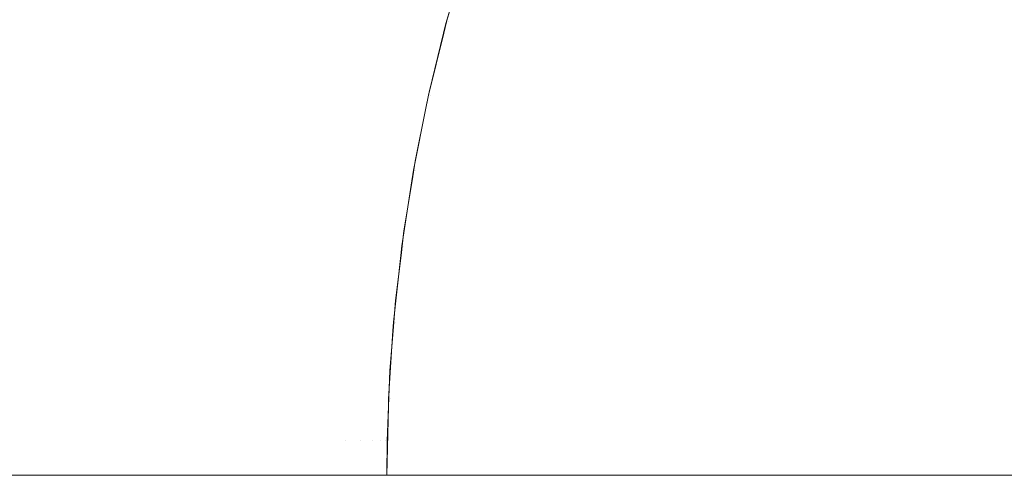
# Model space of a CAD drawing. Header units: centimetres. Extents: x -26 to 27.3, y -23.4 to -21.6.
# Tile 144 of 206: x 9.3885 to 9.4445, y -21.6599 to -21.634. Entities that reach past the tile are written whole.
import ezdxf

# ---------------------------------------------------------------- set-up
doc = ezdxf.new("R2010")
doc.units = ezdxf.units.CM
doc.header["$LTSCALE"] = 2.54
doc.layers.add('Lucido design-1', color=7, linetype='Continuous')

# ---------------------------------------------------------------- blocks, each defined once
blk = doc.blocks.new('Gruppo-4-1')
at = {"color": 7, "linetype": 'Continuous', "lineweight": 9}
for points, invisible_edges in [([(9.414072, -21.629846, -10.086352), (9.412852, -21.634031, -10.086352), (9.41276, -21.634006, -10.081992), (9.413752, -21.630605, -10.081992)], 11), ([(9.412852, -21.634031, -10.086352), (9.414072, -21.629846, -10.086352), (9.414326, -21.629926, -10.090484), (9.413109, -21.6341, -10.090484)], 15), ([(9.413109, -21.6341, -10.090484), (9.414326, -21.629926, -10.090484), (9.414742, -21.630057, -10.094598), (9.413531, -21.634213, -10.094598)], 15), ([(9.413531, -21.634213, -10.094598), (9.414742, -21.630057, -10.094598), (9.41532, -21.630239, -10.098688), (9.414116, -21.634369, -10.098688)], 15), ([(9.425529, -21.633458, -10.129688), (9.426761, -21.629827, -10.129688), (9.428669, -21.630521, -10.133253), (9.427465, -21.634069, -10.133253)], 15), ([(-25.890647, -21.630601, -9.386376), (-25.890647, -21.63401, -9.385412), (27.209353, -21.63401, -9.385412), (27.209353, -21.630601, -9.386376)], 10), ([(9.38638, -21.630308, -9.811409), (9.389386, -21.630308, -9.814836), (9.388533, -21.634175, -9.815552), (9.38556, -21.634175, -9.812161)], 15), ([(9.389386, -21.630308, -9.814836), (9.392239, -21.630308, -9.818391), (9.391356, -21.634175, -9.819069), (9.388533, -21.634175, -9.815552)], 15), ([(9.392239, -21.630308, -9.818391), (9.394934, -21.630308, -9.822067), (9.394023, -21.634175, -9.822705), (9.391356, -21.634175, -9.819069)], 15), ([(9.394934, -21.630308, -9.822067), (9.397466, -21.630308, -9.825857), (9.396528, -21.634175, -9.826455), (9.394023, -21.634175, -9.822705)], 15), ([(9.397466, -21.630308, -9.825857), (9.399831, -21.630308, -9.829754), (9.398867, -21.634175, -9.83031), (9.396528, -21.634175, -9.826455)], 15), ([(9.399831, -21.630308, -9.829754), (9.402023, -21.630308, -9.83375), (9.401037, -21.634175, -9.834264), (9.398867, -21.634175, -9.83031)], 15), ([(9.402023, -21.630308, -9.83375), (9.40404, -21.630308, -9.837839), (9.403031, -21.634175, -9.838309), (9.401037, -21.634175, -9.834264)], 15), ([(9.40404, -21.630308, -9.837839), (9.405875, -21.630308, -9.842011), (9.404847, -21.634175, -9.842437), (9.403031, -21.634175, -9.838309)], 15), ([(9.405875, -21.630308, -9.842011), (9.407527, -21.630308, -9.846259), (9.406482, -21.634175, -9.84664), (9.404847, -21.634175, -9.842437)], 15), ([(9.407527, -21.630308, -9.846259), (9.408993, -21.630308, -9.850575), (9.407932, -21.634175, -9.85091), (9.406482, -21.634175, -9.84664)], 15), ([(9.408993, -21.630308, -9.850575), (9.410268, -21.630308, -9.854952), (9.409193, -21.634175, -9.855239), (9.407932, -21.634175, -9.85091)], 15), ([(9.410268, -21.630308, -9.854952), (9.411352, -21.630308, -9.859379), (9.410265, -21.634175, -9.85962), (9.409193, -21.634175, -9.855239)], 15), ([(9.411352, -21.630308, -9.859379), (9.412241, -21.630308, -9.86385), (9.411145, -21.634175, -9.864043), (9.410265, -21.634175, -9.85962)], 15), ([(9.412241, -21.630308, -9.86385), (9.412934, -21.630308, -9.868355), (9.411831, -21.634175, -9.8685), (9.411145, -21.634175, -9.864043)], 15), ([(9.412934, -21.630308, -9.868355), (9.41343, -21.630308, -9.872886), (9.412322, -21.634175, -9.872983), (9.411831, -21.634175, -9.8685)], 15), ([(9.41343, -21.630308, -9.872886), (9.413729, -21.630308, -9.877435), (9.412617, -21.634175, -9.877483), (9.412322, -21.634175, -9.872983)], 15), ([(9.413743, -21.630603, -9.881992), (9.412715, -21.634175, -9.881992), (9.412617, -21.634175, -9.877483), (9.413729, -21.630308, -9.877435)], 14), ([(9.412715, -21.634175, -9.881992), (9.413743, -21.630603, -9.881992), (9.413752, -21.630605, -10.081992), (9.41276, -21.634006, -10.081992)], 10), ([(9.414116, -21.634369, -10.098688), (9.41532, -21.630239, -10.098688), (9.416058, -21.630472, -10.102745), (9.414863, -21.63457, -10.102745)], 15), ([(9.414863, -21.63457, -10.102745), (9.416058, -21.630472, -10.102745), (9.416954, -21.630755, -10.106763), (9.415771, -21.634813, -10.106763)], 15), ([(9.427465, -21.634069, -10.133253), (9.428669, -21.630521, -10.133253), (9.43071, -21.631264, -10.136728), (9.429537, -21.634722, -10.136728)], 15), ([(9.437599, -21.633772, -10.146561), (9.438806, -21.630667, -10.146561), (9.4413, -21.6317, -10.149625), (9.440135, -21.634695, -10.149625)], 15), ([(9.415771, -21.634813, -10.106763), (9.416954, -21.630755, -10.106763), (9.418006, -21.631086, -10.110736), (9.416837, -21.635098, -10.110736)], 15), ([(9.416837, -21.635098, -10.110736), (9.418006, -21.631086, -10.110736), (9.419213, -21.631467, -10.114657), (9.418059, -21.635426, -10.114657)], 15), ([(9.418059, -21.635426, -10.114657), (9.419213, -21.631467, -10.114657), (9.420571, -21.631895, -10.118519), (9.419435, -21.635794, -10.118519)], 15), ([(9.429537, -21.634722, -10.136728), (9.43071, -21.631264, -10.136728), (9.432882, -21.632055, -10.140108), (9.43174, -21.635417, -10.140108)], 15), ([(9.440135, -21.634695, -10.149625), (9.4413, -21.6317, -10.149625), (9.443905, -21.632779, -10.152573), (9.442785, -21.635659, -10.152573)], 15), ([(9.419435, -21.635794, -10.118519), (9.420571, -21.631895, -10.118519), (9.422079, -21.632371, -10.122315), (9.420962, -21.636204, -10.122315)], 15), ([(9.420962, -21.636204, -10.122315), (9.422079, -21.632371, -10.122315), (9.423732, -21.632892, -10.126041), (9.422636, -21.636652, -10.126041)], 15), ([(9.43174, -21.635417, -10.140108), (9.432882, -21.632055, -10.140108), (9.435179, -21.632891, -10.143387), (9.434072, -21.636152, -10.143387)], 15), ([(9.422636, -21.636652, -10.126041), (9.423732, -21.632892, -10.126041), (9.425529, -21.633458, -10.129688), (9.424456, -21.63714, -10.129688)], 15), ([(9.434072, -21.636152, -10.143387), (9.435179, -21.632891, -10.143387), (9.437599, -21.633772, -10.146561), (9.436528, -21.636926, -10.146561)], 15), ([(9.442785, -21.635659, -10.152573), (9.443905, -21.632779, -10.152573), (9.446617, -21.633902, -10.1554), (9.445543, -21.636663, -10.1554)], 15), ([(9.424456, -21.63714, -10.129688), (9.425529, -21.633458, -10.129688), (9.427465, -21.634069, -10.133253), (9.426417, -21.637665, -10.133253)], 15), ([(27.209353, -21.634724, -9.38521), (27.209353, -21.63401, -9.385412), (-25.890647, -21.63401, -9.385412), (-25.890647, -21.634724, -9.38521)], 10), ([(9.412852, -21.634031, -10.086352), (9.411816, -21.638265, -10.086352), (9.411723, -21.638244, -10.081992), (9.412584, -21.634727, -10.081992)], 11), ([(9.411816, -21.638265, -10.086352), (9.412852, -21.634031, -10.086352), (9.413109, -21.6341, -10.090484), (9.412076, -21.638322, -10.090484)], 15), ([(9.41276, -21.634006, -10.081992), (9.412584, -21.634727, -10.081992), (9.41258, -21.634726, -9.881992), (9.412715, -21.634175, -9.881992)], 10), ([(9.412584, -21.634727, -10.081992), (9.41276, -21.634006, -10.081992), (9.412852, -21.634031, -10.086352)], 10), ([(9.436528, -21.636926, -10.146561), (9.437599, -21.633772, -10.146561), (9.440135, -21.634695, -10.149625), (9.439102, -21.637738, -10.149625)], 15), ([(9.38556, -21.634175, -9.812161), (9.388533, -21.634175, -9.815552), (9.387802, -21.638078, -9.816165), (9.384856, -21.638078, -9.812806)], 15), ([(9.388533, -21.634175, -9.815552), (9.391356, -21.634175, -9.819069), (9.390598, -21.638078, -9.81965), (9.387802, -21.638078, -9.816165)], 15), ([(9.391356, -21.634175, -9.819069), (9.394023, -21.634175, -9.822705), (9.39324, -21.638078, -9.823253), (9.390598, -21.638078, -9.81965)], 15), ([(9.394023, -21.634175, -9.822705), (9.396528, -21.634175, -9.826455), (9.395723, -21.638078, -9.826968), (9.39324, -21.638078, -9.823253)], 15), ([(9.396528, -21.634175, -9.826455), (9.398867, -21.634175, -9.83031), (9.39804, -21.638078, -9.830788), (9.395723, -21.638078, -9.826968)], 15), ([(9.398867, -21.634175, -9.83031), (9.401037, -21.634175, -9.834264), (9.400189, -21.638078, -9.834705), (9.39804, -21.638078, -9.830788)], 15), ([(9.401037, -21.634175, -9.834264), (9.403031, -21.634175, -9.838309), (9.402166, -21.638078, -9.838712), (9.400189, -21.638078, -9.834705)], 15), ([(9.403031, -21.634175, -9.838309), (9.404847, -21.634175, -9.842437), (9.403965, -21.638078, -9.842802), (9.402166, -21.638078, -9.838712)], 15), ([(9.404847, -21.634175, -9.842437), (9.406482, -21.634175, -9.84664), (9.405584, -21.638078, -9.846966), (9.403965, -21.638078, -9.842802)], 15), ([(9.406482, -21.634175, -9.84664), (9.407932, -21.634175, -9.85091), (9.407021, -21.638078, -9.851197), (9.405584, -21.638078, -9.846966)], 15), ([(9.407932, -21.634175, -9.85091), (9.409193, -21.634175, -9.855239), (9.408271, -21.638078, -9.855487), (9.407021, -21.638078, -9.851197)], 15), ([(9.409193, -21.634175, -9.855239), (9.410265, -21.634175, -9.85962), (9.409333, -21.638078, -9.859827), (9.408271, -21.638078, -9.855487)], 15), ([(9.410265, -21.634175, -9.85962), (9.411145, -21.634175, -9.864043), (9.410205, -21.638078, -9.864209), (9.409333, -21.638078, -9.859827)], 15), ([(9.411145, -21.634175, -9.864043), (9.411831, -21.634175, -9.8685), (9.410884, -21.638078, -9.868625), (9.410205, -21.638078, -9.864209)], 15), ([(9.411831, -21.634175, -9.8685), (9.412322, -21.634175, -9.872983), (9.411371, -21.638078, -9.873066), (9.410884, -21.638078, -9.868625)], 15), ([(9.412322, -21.634175, -9.872983), (9.412617, -21.634175, -9.877483), (9.411663, -21.638078, -9.877525), (9.411371, -21.638078, -9.873066)], 15), ([(9.41258, -21.634726, -9.881992), (9.41176, -21.638078, -9.881992), (9.411663, -21.638078, -9.877525), (9.412617, -21.634175, -9.877483)], 14), ([(9.412076, -21.638322, -10.090484), (9.413109, -21.6341, -10.090484), (9.413531, -21.634213, -10.094598), (9.412502, -21.638417, -10.094598)], 15), ([(9.412502, -21.638417, -10.094598), (9.413531, -21.634213, -10.094598), (9.414116, -21.634369, -10.098688), (9.413094, -21.638548, -10.098688)], 15), ([(9.412617, -21.634175, -9.877483), (9.412715, -21.634175, -9.881992), (9.41258, -21.634726, -9.881992)], 9), ([(9.413094, -21.638548, -10.098688), (9.414116, -21.634369, -10.098688), (9.414863, -21.63457, -10.102745), (9.413849, -21.638715, -10.102745)], 15), ([(9.413849, -21.638715, -10.102745), (9.414863, -21.63457, -10.102745), (9.415771, -21.634813, -10.106763), (9.414766, -21.638919, -10.106763)], 15), ([(9.426417, -21.637665, -10.133253), (9.427465, -21.634069, -10.133253), (9.429537, -21.634722, -10.136728), (9.428515, -21.638227, -10.136728)], 15), ([(-25.890647, -21.634724, -9.38521), (-25.890647, -21.638247, -9.384374), (27.209353, -21.638247, -9.384374), (27.209353, -21.634724, -9.38521)], 10), ([(9.41176, -21.638078, -9.881992), (9.41258, -21.634726, -9.881992), (9.412584, -21.634727, -10.081992), (9.411723, -21.638244, -10.081992)], 10), ([(9.414766, -21.638919, -10.106763), (9.415771, -21.634813, -10.106763), (9.416837, -21.635098, -10.110736), (9.415844, -21.639157, -10.110736)], 15), ([(9.415844, -21.639157, -10.110736), (9.416837, -21.635098, -10.110736), (9.418059, -21.635426, -10.114657), (9.417079, -21.639431, -10.114657)], 15), ([(9.428515, -21.638227, -10.136728), (9.429537, -21.634722, -10.136728), (9.43174, -21.635417, -10.140108), (9.430747, -21.638826, -10.140108)], 15), ([(9.439102, -21.637738, -10.149625), (9.440135, -21.634695, -10.149625), (9.442785, -21.635659, -10.152573), (9.441792, -21.638586, -10.152573)], 15), ([(9.417079, -21.639431, -10.114657), (9.418059, -21.635426, -10.114657), (9.419435, -21.635794, -10.118519), (9.418469, -21.63974, -10.118519)], 15), ([(9.430747, -21.638826, -10.140108), (9.43174, -21.635417, -10.140108), (9.434072, -21.636152, -10.143387), (9.433109, -21.639458, -10.143387)], 15), ([(9.441792, -21.638586, -10.152573), (9.442785, -21.635659, -10.152573), (9.445543, -21.636663, -10.1554), (9.44459, -21.639468, -10.1554)], 15), ([(9.418469, -21.63974, -10.118519), (9.419435, -21.635794, -10.118519), (9.420962, -21.636204, -10.122315), (9.420013, -21.640082, -10.122315)], 15), ([(9.420013, -21.640082, -10.122315), (9.420962, -21.636204, -10.122315), (9.422636, -21.636652, -10.126041), (9.421705, -21.640457, -10.126041)], 15), ([(9.433109, -21.639458, -10.143387), (9.434072, -21.636152, -10.143387), (9.436528, -21.636926, -10.146561), (9.435595, -21.640125, -10.146561)], 15), ([(9.421705, -21.640457, -10.126041), (9.422636, -21.636652, -10.126041), (9.424456, -21.63714, -10.129688), (9.423544, -21.640865, -10.129688)], 15), ([(9.423544, -21.640865, -10.129688), (9.424456, -21.63714, -10.129688), (9.426417, -21.637665, -10.133253), (9.425526, -21.641304, -10.133253)], 15), ([(9.435595, -21.640125, -10.146561), (9.436528, -21.636926, -10.146561), (9.439102, -21.637738, -10.149625), (9.438203, -21.640823, -10.149625)], 15), ([(9.425526, -21.641304, -10.133253), (9.426417, -21.637665, -10.133253), (9.428515, -21.638227, -10.136728), (9.427647, -21.641774, -10.136728)], 15), ([(9.438203, -21.640823, -10.149625), (9.439102, -21.637738, -10.149625), (9.441792, -21.638586, -10.152573), (9.440927, -21.641553, -10.152573)], 15), ([(27.209353, -21.638899, -9.384219), (27.209353, -21.638247, -9.384374), (-25.890647, -21.638247, -9.384374), (-25.890647, -21.638899, -9.384219)], 10), ([(9.387802, -21.638078, -9.816165), (9.390598, -21.638078, -9.81965), (9.389966, -21.642011, -9.820135), (9.387191, -21.642011, -9.816677)], 15), ([(9.390598, -21.638078, -9.81965), (9.39324, -21.638078, -9.823253), (9.392588, -21.642011, -9.82371), (9.389966, -21.642011, -9.820135)], 15), ([(9.39324, -21.638078, -9.823253), (9.395723, -21.638078, -9.826968), (9.395051, -21.642011, -9.827396), (9.392588, -21.642011, -9.82371)], 15), ([(9.395723, -21.638078, -9.826968), (9.39804, -21.638078, -9.830788), (9.397351, -21.642011, -9.831186), (9.395051, -21.642011, -9.827396)], 15), ([(9.39804, -21.638078, -9.830788), (9.400189, -21.638078, -9.834705), (9.399483, -21.642011, -9.835073), (9.397351, -21.642011, -9.831186)], 15), ([(9.400189, -21.638078, -9.834705), (9.402166, -21.638078, -9.838712), (9.401444, -21.642011, -9.839049), (9.399483, -21.642011, -9.835073)], 15), ([(9.402166, -21.638078, -9.838712), (9.403965, -21.638078, -9.842802), (9.403229, -21.642011, -9.843107), (9.401444, -21.642011, -9.839049)], 15), ([(9.403965, -21.638078, -9.842802), (9.405584, -21.638078, -9.846966), (9.404836, -21.642011, -9.847239), (9.403229, -21.642011, -9.843107)], 15), ([(9.405584, -21.638078, -9.846966), (9.407021, -21.638078, -9.851197), (9.406261, -21.642011, -9.851437), (9.404836, -21.642011, -9.847239)], 15), ([(9.407021, -21.638078, -9.851197), (9.408271, -21.638078, -9.855487), (9.407502, -21.642011, -9.855693), (9.406261, -21.642011, -9.851437)], 15), ([(9.408271, -21.638078, -9.855487), (9.409333, -21.638078, -9.859827), (9.408555, -21.642011, -9.859999), (9.407502, -21.642011, -9.855693)], 15), ([(9.409333, -21.638078, -9.859827), (9.410205, -21.638078, -9.864209), (9.40942, -21.642011, -9.864347), (9.408555, -21.642011, -9.859999)], 15), ([(9.410205, -21.638078, -9.864209), (9.410884, -21.638078, -9.868625), (9.410095, -21.642011, -9.868729), (9.40942, -21.642011, -9.864347)], 15), ([(9.410884, -21.638078, -9.868625), (9.411371, -21.638078, -9.873066), (9.410577, -21.642011, -9.873136), (9.410095, -21.642011, -9.868729)], 15), ([(9.411371, -21.638078, -9.873066), (9.411663, -21.638078, -9.877525), (9.410867, -21.642011, -9.877559), (9.410577, -21.642011, -9.873136)], 15), ([(9.411594, -21.638902, -9.881992), (9.410964, -21.642011, -9.881992), (9.410867, -21.642011, -9.877559), (9.411663, -21.638078, -9.877525)], 14), ([(9.411816, -21.638265, -10.086352), (9.410966, -21.64254, -10.086352), (9.410872, -21.642523, -10.081992), (9.411593, -21.638902, -10.081992)], 11), ([(9.410966, -21.64254, -10.086352), (9.411816, -21.638265, -10.086352), (9.412076, -21.638322, -10.090484), (9.411228, -21.642586, -10.090484)], 15), ([(9.411228, -21.642586, -10.090484), (9.412076, -21.638322, -10.090484), (9.412502, -21.638417, -10.094598), (9.411658, -21.642662, -10.094598)], 15), ([(9.411723, -21.638244, -10.081992), (9.411593, -21.638902, -10.081992), (9.411594, -21.638902, -9.881992), (9.41176, -21.638078, -9.881992)], 10), ([(9.411593, -21.638902, -10.081992), (9.411723, -21.638244, -10.081992), (9.411816, -21.638265, -10.086352)], 10), ([(9.411663, -21.638078, -9.877525), (9.41176, -21.638078, -9.881992), (9.411594, -21.638902, -9.881992)], 9), ([(9.411658, -21.642662, -10.094598), (9.412502, -21.638417, -10.094598), (9.413094, -21.638548, -10.098688), (9.412255, -21.642767, -10.098688)], 15), ([(9.427647, -21.641774, -10.136728), (9.428515, -21.638227, -10.136728), (9.430747, -21.638826, -10.140108), (9.429903, -21.642274, -10.140108)], 15), ([(-25.890647, -21.638899, -9.384219), (-25.890647, -21.642525, -9.383522), (27.209353, -21.642525, -9.383522), (27.209353, -21.638899, -9.384219)], 10), ([(9.410964, -21.642011, -9.881992), (9.411594, -21.638902, -9.881992), (9.411593, -21.638902, -10.081992), (9.410872, -21.642523, -10.081992)], 10), ([(9.412255, -21.642767, -10.098688), (9.413094, -21.638548, -10.098688), (9.413849, -21.638715, -10.102745), (9.413016, -21.642901, -10.102745)], 15), ([(9.413016, -21.642901, -10.102745), (9.413849, -21.638715, -10.102745), (9.414766, -21.638919, -10.106763), (9.413942, -21.643064, -10.106763)], 15), ([(9.413942, -21.643064, -10.106763), (9.414766, -21.638919, -10.106763), (9.415844, -21.639157, -10.110736), (9.415028, -21.643256, -10.110736)], 15), ([(9.429903, -21.642274, -10.140108), (9.430747, -21.638826, -10.140108), (9.433109, -21.639458, -10.143387), (9.43229, -21.642804, -10.143387)], 15), ([(9.440927, -21.641553, -10.152573), (9.441792, -21.638586, -10.152573), (9.44459, -21.639468, -10.1554), (9.443761, -21.642313, -10.1554)], 15), ([(9.415028, -21.643256, -10.110736), (9.415844, -21.639157, -10.110736), (9.417079, -21.639431, -10.114657), (9.416274, -21.643476, -10.114657)], 15), ([(9.416274, -21.643476, -10.114657), (9.417079, -21.639431, -10.114657), (9.418469, -21.63974, -10.118519), (9.417677, -21.643723, -10.118519)], 15), ([(9.43229, -21.642804, -10.143387), (9.433109, -21.639458, -10.143387), (9.435595, -21.640125, -10.146561), (9.434804, -21.643361, -10.146561)], 15), ([(9.443761, -21.642313, -10.1554), (9.44459, -21.639468, -10.1554), (9.447494, -21.640384, -10.158104), (9.446702, -21.643101, -10.158104)], 15), ([(9.417677, -21.643723, -10.118519), (9.418469, -21.63974, -10.118519), (9.420013, -21.640082, -10.122315), (9.419234, -21.643998, -10.122315)], 15), ([(9.419234, -21.643998, -10.122315), (9.420013, -21.640082, -10.122315), (9.421705, -21.640457, -10.126041), (9.420941, -21.644299, -10.126041)], 15), ([(9.434804, -21.643361, -10.146561), (9.435595, -21.640125, -10.146561), (9.438203, -21.640823, -10.149625), (9.437439, -21.643945, -10.149625)], 15), ([(9.420941, -21.644299, -10.126041), (9.421705, -21.640457, -10.126041), (9.423544, -21.640865, -10.129688), (9.422796, -21.644626, -10.129688)], 15), ([(9.422796, -21.644626, -10.129688), (9.423544, -21.640865, -10.129688), (9.425526, -21.641304, -10.133253), (9.424795, -21.644978, -10.133253)], 15), ([(9.424795, -21.644978, -10.133253), (9.425526, -21.641304, -10.133253), (9.427647, -21.641774, -10.136728), (9.426935, -21.645355, -10.136728)], 15), ([(9.437439, -21.643945, -10.149625), (9.438203, -21.640823, -10.149625), (9.440927, -21.641553, -10.152573), (9.440192, -21.644555, -10.152573)], 15), ([(9.426935, -21.645355, -10.136728), (9.427647, -21.641774, -10.136728), (9.429903, -21.642274, -10.140108), (9.42921, -21.645757, -10.140108)], 15), ([(9.440192, -21.644555, -10.152573), (9.440927, -21.641553, -10.152573), (9.443761, -21.642313, -10.1554), (9.443057, -21.645191, -10.1554)], 15), ([(9.387191, -21.642011, -9.816677), (9.389966, -21.642011, -9.820135), (9.389461, -21.645969, -9.820523), (9.386703, -21.645969, -9.817087)], 15), ([(9.389966, -21.642011, -9.820135), (9.392588, -21.642011, -9.82371), (9.392066, -21.645969, -9.824076), (9.389461, -21.645969, -9.820523)], 15), ([(9.392588, -21.642011, -9.82371), (9.395051, -21.642011, -9.827396), (9.394513, -21.645969, -9.827739), (9.392066, -21.645969, -9.824076)], 15), ([(9.395051, -21.642011, -9.827396), (9.397351, -21.642011, -9.831186), (9.396799, -21.645969, -9.831505), (9.394513, -21.645969, -9.827739)], 15), ([(9.397351, -21.642011, -9.831186), (9.399483, -21.642011, -9.835073), (9.398918, -21.645969, -9.835367), (9.396799, -21.645969, -9.831505)], 15), ([(9.399483, -21.642011, -9.835073), (9.401444, -21.642011, -9.839049), (9.400866, -21.645969, -9.839318), (9.398918, -21.645969, -9.835367)], 15), ([(9.401444, -21.642011, -9.839049), (9.403229, -21.642011, -9.843107), (9.40264, -21.645969, -9.843351), (9.400866, -21.645969, -9.839318)], 15), ([(9.403229, -21.642011, -9.843107), (9.404836, -21.642011, -9.847239), (9.404237, -21.645969, -9.847457), (9.40264, -21.645969, -9.843351)], 15), ([(9.404836, -21.642011, -9.847239), (9.406261, -21.642011, -9.851437), (9.405653, -21.645969, -9.851628), (9.404237, -21.645969, -9.847457)], 15), ([(9.406261, -21.642011, -9.851437), (9.407502, -21.642011, -9.855693), (9.406886, -21.645969, -9.855858), (9.405653, -21.645969, -9.851628)], 15), ([(9.407502, -21.642011, -9.855693), (9.408555, -21.642011, -9.859999), (9.407933, -21.645969, -9.860137), (9.406886, -21.645969, -9.855858)], 15), ([(9.408555, -21.642011, -9.859999), (9.40942, -21.642011, -9.864347), (9.408792, -21.645969, -9.864458), (9.407933, -21.645969, -9.860137)], 15), ([(9.40942, -21.642011, -9.864347), (9.410095, -21.642011, -9.868729), (9.409463, -21.645969, -9.868812), (9.408792, -21.645969, -9.864458)], 15), ([(9.410095, -21.642011, -9.868729), (9.410577, -21.642011, -9.873136), (9.409942, -21.645969, -9.873191), (9.409463, -21.645969, -9.868812)], 15), ([(9.410577, -21.642011, -9.873136), (9.410867, -21.642011, -9.877559), (9.41023, -21.645969, -9.877587), (9.409942, -21.645969, -9.873191)], 15), ([(9.410785, -21.643123, -9.881992), (9.410326, -21.645969, -9.881992), (9.41023, -21.645969, -9.877587), (9.410867, -21.642011, -9.877559)], 14), ([(9.410872, -21.642523, -10.081992), (9.41078, -21.643122, -10.081992), (9.410785, -21.643123, -9.881992), (9.410964, -21.642011, -9.881992)], 10), ([(9.410867, -21.642011, -9.877559), (9.410964, -21.642011, -9.881992), (9.410785, -21.643123, -9.881992)], 9), ([(9.42921, -21.645757, -10.140108), (9.429903, -21.642274, -10.140108), (9.43229, -21.642804, -10.143387), (9.431618, -21.646181, -10.143387)], 15), ([(9.443057, -21.645191, -10.1554), (9.443761, -21.642313, -10.1554), (9.446702, -21.643101, -10.158104), (9.44603, -21.64585, -10.158104)], 15), ([(27.209353, -21.64312, -9.383407), (27.209353, -21.642525, -9.383522), (-25.890647, -21.642525, -9.383522), (-25.890647, -21.64312, -9.383407)], 10), ([(9.410966, -21.64254, -10.086352), (9.410303, -21.646848, -10.086352), (9.410209, -21.646835, -10.081992), (9.41078, -21.643122, -10.081992)], 11), ([(9.410303, -21.646848, -10.086352), (9.410966, -21.64254, -10.086352), (9.411228, -21.642586, -10.090484), (9.410567, -21.646883, -10.090484)], 15), ([(9.410567, -21.646883, -10.090484), (9.411228, -21.642586, -10.090484), (9.411658, -21.642662, -10.094598), (9.411, -21.64694, -10.094598)], 15), ([(9.41078, -21.643122, -10.081992), (9.410872, -21.642523, -10.081992), (9.410966, -21.64254, -10.086352)], 10), ([(9.411, -21.64694, -10.094598), (9.411658, -21.642662, -10.094598), (9.412255, -21.642767, -10.098688), (9.4116, -21.647019, -10.098688)], 15), ([(9.4116, -21.647019, -10.098688), (9.412255, -21.642767, -10.098688), (9.413016, -21.642901, -10.102745), (9.412367, -21.64712, -10.102745)], 15), ([(9.412367, -21.64712, -10.102745), (9.413016, -21.642901, -10.102745), (9.413942, -21.643064, -10.106763), (9.413299, -21.647242, -10.106763)], 15), ([(9.431618, -21.646181, -10.143387), (9.43229, -21.642804, -10.143387), (9.434804, -21.643361, -10.146561), (9.434154, -21.646628, -10.146561)], 15), ([(-25.890647, -21.64312, -9.383407), (-25.890647, -21.646837, -9.382857), (27.209353, -21.646837, -9.382857), (27.209353, -21.64312, -9.383407)], 10), ([(9.41078, -21.643122, -10.081992), (9.410209, -21.646835, -10.081992), (9.410326, -21.645969, -9.881992)], 10), ([(9.410326, -21.645969, -9.881992), (9.410785, -21.643123, -9.881992), (9.41078, -21.643122, -10.081992)], 10), ([(9.413299, -21.647242, -10.106763), (9.413942, -21.643064, -10.106763), (9.415028, -21.643256, -10.110736), (9.414393, -21.647386, -10.110736)], 15), ([(9.414393, -21.647386, -10.110736), (9.415028, -21.643256, -10.110736), (9.416274, -21.643476, -10.114657), (9.415647, -21.647551, -10.114657)], 15), ([(9.415647, -21.647551, -10.114657), (9.416274, -21.643476, -10.114657), (9.417677, -21.643723, -10.118519), (9.417059, -21.647737, -10.118519)], 15), ([(9.434154, -21.646628, -10.146561), (9.434804, -21.643361, -10.146561), (9.437439, -21.643945, -10.149625), (9.436812, -21.647097, -10.149625)], 15), ([(9.417059, -21.647737, -10.118519), (9.417677, -21.643723, -10.118519), (9.419234, -21.643998, -10.122315), (9.418626, -21.647944, -10.122315)], 15), ([(9.418626, -21.647944, -10.122315), (9.419234, -21.643998, -10.122315), (9.420941, -21.644299, -10.126041), (9.420345, -21.64817, -10.126041)], 15), ([(9.436812, -21.647097, -10.149625), (9.437439, -21.643945, -10.149625), (9.440192, -21.644555, -10.152573), (9.439589, -21.647587, -10.152573)], 15), ([(9.420345, -21.64817, -10.126041), (9.420941, -21.644299, -10.126041), (9.422796, -21.644626, -10.129688), (9.422213, -21.648416, -10.129688)], 15), ([(9.422213, -21.648416, -10.129688), (9.422796, -21.644626, -10.129688), (9.424795, -21.644978, -10.133253), (9.424225, -21.648681, -10.133253)], 15), ([(9.439589, -21.647587, -10.152573), (9.440192, -21.644555, -10.152573), (9.443057, -21.645191, -10.1554), (9.442479, -21.648096, -10.1554)], 15), ([(9.424225, -21.648681, -10.133253), (9.424795, -21.644978, -10.133253), (9.426935, -21.645355, -10.136728), (9.426379, -21.648964, -10.136728)], 15), ([(9.442479, -21.648096, -10.1554), (9.443057, -21.645191, -10.1554), (9.44603, -21.64585, -10.158104), (9.445478, -21.648625, -10.158104)], 15), ([(9.426379, -21.648964, -10.136728), (9.426935, -21.645355, -10.136728), (9.42921, -21.645757, -10.140108), (9.42867, -21.649266, -10.140108)], 15), ([(9.42867, -21.649266, -10.140108), (9.42921, -21.645757, -10.140108), (9.431618, -21.646181, -10.143387), (9.431094, -21.649585, -10.143387)], 15), ([(9.386703, -21.645969, -9.817087), (9.389461, -21.645969, -9.820523), (9.389082, -21.649943, -9.820814), (9.386337, -21.649943, -9.817394)], 15), ([(9.389461, -21.645969, -9.820523), (9.392066, -21.645969, -9.824076), (9.391674, -21.649943, -9.82435), (9.389082, -21.649943, -9.820814)], 15), ([(9.392066, -21.645969, -9.824076), (9.394513, -21.645969, -9.827739), (9.39411, -21.649943, -9.827995), (9.391674, -21.649943, -9.82435)], 15), ([(9.394513, -21.645969, -9.827739), (9.396799, -21.645969, -9.831505), (9.396385, -21.649943, -9.831744), (9.39411, -21.649943, -9.827995)], 15), ([(9.396799, -21.645969, -9.831505), (9.398918, -21.645969, -9.835367), (9.398494, -21.649943, -9.835588), (9.396385, -21.649943, -9.831744)], 15), ([(9.398918, -21.645969, -9.835367), (9.400866, -21.645969, -9.839318), (9.400433, -21.649943, -9.83952), (9.398494, -21.649943, -9.835588)], 15), ([(9.400866, -21.645969, -9.839318), (9.40264, -21.645969, -9.843351), (9.402199, -21.649943, -9.843534), (9.400433, -21.649943, -9.83952)], 15), ([(9.40264, -21.645969, -9.843351), (9.404237, -21.645969, -9.847457), (9.403788, -21.649943, -9.84762), (9.402199, -21.649943, -9.843534)], 15), ([(9.404237, -21.645969, -9.847457), (9.405653, -21.645969, -9.851628), (9.405198, -21.649943, -9.851772), (9.403788, -21.649943, -9.84762)], 15), ([(9.405653, -21.645969, -9.851628), (9.406886, -21.645969, -9.855858), (9.406424, -21.649943, -9.855981), (9.405198, -21.649943, -9.851772)], 15), ([(9.406886, -21.645969, -9.855858), (9.407933, -21.645969, -9.860137), (9.407467, -21.649943, -9.86024), (9.406424, -21.649943, -9.855981)], 15), ([(9.407933, -21.645969, -9.860137), (9.408792, -21.645969, -9.864458), (9.408322, -21.649943, -9.864541), (9.407467, -21.649943, -9.86024)], 15), ([(9.408792, -21.645969, -9.864458), (9.409463, -21.645969, -9.868812), (9.408989, -21.649943, -9.868874), (9.408322, -21.649943, -9.864541)], 15), ([(9.409463, -21.645969, -9.868812), (9.409942, -21.645969, -9.873191), (9.409466, -21.649943, -9.873233), (9.408989, -21.649943, -9.868874)], 15), ([(9.409942, -21.645969, -9.873191), (9.41023, -21.645969, -9.877587), (9.409753, -21.649943, -9.877608), (9.409466, -21.649943, -9.873233)], 15), ([(9.410157, -21.647381, -9.881992), (9.409849, -21.649943, -9.881992), (9.409753, -21.649943, -9.877608), (9.41023, -21.645969, -9.877587)], 14), ([(9.410209, -21.646835, -10.081992), (9.410157, -21.647381, -9.881992), (9.410326, -21.645969, -9.881992)], 9), ([(9.41023, -21.645969, -9.877587), (9.410326, -21.645969, -9.881992), (9.410157, -21.647381, -9.881992)], 9), ([(9.431094, -21.649585, -10.143387), (9.431618, -21.646181, -10.143387), (9.434154, -21.646628, -10.146561), (9.433647, -21.649921, -10.146561)], 15), ([(27.209353, -21.647379, -9.382777), (27.209353, -21.646837, -9.382857), (-25.890647, -21.646837, -9.382857), (-25.890647, -21.647379, -9.382777)], 10), ([(9.410303, -21.646848, -10.086352), (9.409828, -21.651181, -10.086352), (9.409734, -21.651172, -10.081992), (9.410149, -21.64738, -10.081992)], 11), ([(9.409828, -21.651181, -10.086352), (9.410303, -21.646848, -10.086352), (9.410567, -21.646883, -10.090484), (9.410093, -21.651204, -10.090484)], 15), ([(9.410093, -21.651204, -10.090484), (9.410567, -21.646883, -10.090484), (9.411, -21.64694, -10.094598), (9.410528, -21.651242, -10.094598)], 15), ([(9.410149, -21.64738, -10.081992), (9.410209, -21.646835, -10.081992), (9.410303, -21.646848, -10.086352)], 10), ([(9.410209, -21.646835, -10.081992), (9.410149, -21.64738, -10.081992), (9.410157, -21.647381, -9.881992)], 10), ([(9.410528, -21.651242, -10.094598), (9.411, -21.64694, -10.094598), (9.4116, -21.647019, -10.098688), (9.411132, -21.651295, -10.098688)], 15), ([(9.433647, -21.649921, -10.146561), (9.434154, -21.646628, -10.146561), (9.436812, -21.647097, -10.149625), (9.436323, -21.650273, -10.149625)], 15), ([(-25.890647, -21.647379, -9.382777), (-25.890647, -21.651173, -9.382382), (27.209353, -21.651173, -9.382382), (27.209353, -21.647379, -9.382777)], 10), ([(9.410149, -21.64738, -10.081992), (9.409734, -21.651172, -10.081992), (9.409849, -21.649943, -9.881992)], 10), ([(9.409849, -21.649943, -9.881992), (9.410157, -21.647381, -9.881992), (9.410149, -21.64738, -10.081992)], 10), ([(9.411132, -21.651295, -10.098688), (9.4116, -21.647019, -10.098688), (9.412367, -21.64712, -10.102745), (9.411902, -21.651362, -10.102745)], 15), ([(9.411902, -21.651362, -10.102745), (9.412367, -21.64712, -10.102745), (9.413299, -21.647242, -10.106763), (9.412838, -21.651444, -10.106763)], 15), ([(9.412838, -21.651444, -10.106763), (9.413299, -21.647242, -10.106763), (9.414393, -21.647386, -10.110736), (9.413938, -21.65154, -10.110736)], 15), ([(9.413938, -21.65154, -10.110736), (9.414393, -21.647386, -10.110736), (9.415647, -21.647551, -10.114657), (9.415198, -21.651651, -10.114657)], 15), ([(9.436323, -21.650273, -10.149625), (9.436812, -21.647097, -10.149625), (9.439589, -21.647587, -10.152573), (9.439119, -21.650642, -10.152573)], 15), ([(9.415198, -21.651651, -10.114657), (9.415647, -21.647551, -10.114657), (9.417059, -21.647737, -10.118519), (9.416617, -21.651775, -10.118519)], 15), ([(9.416617, -21.651775, -10.118519), (9.417059, -21.647737, -10.118519), (9.418626, -21.647944, -10.122315), (9.418192, -21.651912, -10.122315)], 15), ([(9.418192, -21.651912, -10.122315), (9.418626, -21.647944, -10.122315), (9.420345, -21.64817, -10.126041), (9.419919, -21.652064, -10.126041)], 15), ([(9.439119, -21.650642, -10.152573), (9.439589, -21.647587, -10.152573), (9.442479, -21.648096, -10.1554), (9.442029, -21.651025, -10.1554)], 15), ([(9.419919, -21.652064, -10.126041), (9.420345, -21.64817, -10.126041), (9.422213, -21.648416, -10.129688), (9.421795, -21.652228, -10.129688)], 15), ([(9.421795, -21.652228, -10.129688), (9.422213, -21.648416, -10.129688), (9.424225, -21.648681, -10.133253), (9.423818, -21.652405, -10.133253)], 15), ([(9.442029, -21.651025, -10.1554), (9.442479, -21.648096, -10.1554), (9.445478, -21.648625, -10.158104), (9.445047, -21.651422, -10.158104)], 15), ([(9.423818, -21.652405, -10.133253), (9.424225, -21.648681, -10.133253), (9.426379, -21.648964, -10.136728), (9.425982, -21.652594, -10.136728)], 15), ([(9.425982, -21.652594, -10.136728), (9.426379, -21.648964, -10.136728), (9.42867, -21.649266, -10.140108), (9.428284, -21.652795, -10.140108)], 15), ([(9.428284, -21.652795, -10.140108), (9.42867, -21.649266, -10.140108), (9.431094, -21.649585, -10.143387), (9.430719, -21.653008, -10.143387)], 15), ([(9.430719, -21.653008, -10.143387), (9.431094, -21.649585, -10.143387), (9.433647, -21.649921, -10.146561), (9.433284, -21.653233, -10.146561)], 15), ([(9.386337, -21.649943, -9.817394), (9.389082, -21.649943, -9.820814), (9.388829, -21.653927, -9.821007), (9.386094, -21.653927, -9.817599)], 15), ([(9.389082, -21.649943, -9.820814), (9.391674, -21.649943, -9.82435), (9.391414, -21.653927, -9.824532), (9.388829, -21.653927, -9.821007)], 15), ([(9.391674, -21.649943, -9.82435), (9.39411, -21.649943, -9.827995), (9.393842, -21.653927, -9.828166), (9.391414, -21.653927, -9.824532)], 15), ([(9.39411, -21.649943, -9.827995), (9.396385, -21.649943, -9.831744), (9.39611, -21.653927, -9.831903), (9.393842, -21.653927, -9.828166)], 15), ([(9.396385, -21.649943, -9.831744), (9.398494, -21.649943, -9.835588), (9.398212, -21.653927, -9.835735), (9.39611, -21.653927, -9.831903)], 15), ([(9.398494, -21.649943, -9.835588), (9.400433, -21.649943, -9.83952), (9.400145, -21.653927, -9.839655), (9.398212, -21.653927, -9.835735)], 15), ([(9.400433, -21.649943, -9.83952), (9.402199, -21.649943, -9.843534), (9.401905, -21.653927, -9.843655), (9.400145, -21.653927, -9.839655)], 15), ([(9.402199, -21.649943, -9.843534), (9.403788, -21.649943, -9.84762), (9.403489, -21.653927, -9.847729), (9.401905, -21.653927, -9.843655)], 15), ([(9.403788, -21.649943, -9.84762), (9.405198, -21.649943, -9.851772), (9.404894, -21.653927, -9.851868), (9.403489, -21.653927, -9.847729)], 15), ([(9.405198, -21.649943, -9.851772), (9.406424, -21.649943, -9.855981), (9.406117, -21.653927, -9.856064), (9.404894, -21.653927, -9.851868)], 15), ([(9.406424, -21.649943, -9.855981), (9.407467, -21.649943, -9.86024), (9.407156, -21.653927, -9.860309), (9.406117, -21.653927, -9.856064)], 15), ([(9.407467, -21.649943, -9.86024), (9.408322, -21.649943, -9.864541), (9.408009, -21.653927, -9.864596), (9.407156, -21.653927, -9.860309)], 15), ([(9.408322, -21.649943, -9.864541), (9.408989, -21.649943, -9.868874), (9.408674, -21.653927, -9.868916), (9.408009, -21.653927, -9.864596)], 15), ([(9.408989, -21.649943, -9.868874), (9.409466, -21.649943, -9.873233), (9.40915, -21.653927, -9.873261), (9.408674, -21.653927, -9.868916)], 15), ([(9.409466, -21.649943, -9.873233), (9.409753, -21.649943, -9.877608), (9.409435, -21.653927, -9.877622), (9.40915, -21.653927, -9.873261)], 15), ([(9.409711, -21.65167, -9.881992), (9.409531, -21.653927, -9.881992), (9.409435, -21.653927, -9.877622), (9.409753, -21.649943, -9.877608)], 14), ([(9.409734, -21.651172, -10.081992), (9.409711, -21.65167, -9.881992), (9.409849, -21.649943, -9.881992)], 9), ([(9.409753, -21.649943, -9.877608), (9.409849, -21.649943, -9.881992), (9.409711, -21.65167, -9.881992)], 9), ([(9.433284, -21.653233, -10.146561), (9.433647, -21.649921, -10.146561), (9.436323, -21.650273, -10.149625), (9.435973, -21.653468, -10.149625)], 15), ([(9.435973, -21.653468, -10.149625), (9.436323, -21.650273, -10.149625), (9.439119, -21.650642, -10.152573), (9.438782, -21.653714, -10.152573)], 15), ([(9.438782, -21.653714, -10.152573), (9.439119, -21.650642, -10.152573), (9.442029, -21.651025, -10.1554), (9.441706, -21.65397, -10.1554)], 15), ([(27.209353, -21.651669, -9.38233), (27.209353, -21.651173, -9.382382), (-25.890647, -21.651173, -9.382382), (-25.890647, -21.651669, -9.38233)], 10), ([(9.409828, -21.651181, -10.086352), (9.409543, -21.65553, -10.086352), (9.409448, -21.655526, -10.081992), (9.409701, -21.651669, -10.081992)], 11), ([(9.409543, -21.65553, -10.086352), (9.409828, -21.651181, -10.086352), (9.410093, -21.651204, -10.090484), (9.409809, -21.655542, -10.090484)], 15), ([(9.409701, -21.651669, -10.081992), (9.409734, -21.651172, -10.081992), (9.409828, -21.651181, -10.086352)], 10), ([(9.409734, -21.651172, -10.081992), (9.409701, -21.651669, -10.081992), (9.409711, -21.65167, -9.881992)], 10), ([(9.409809, -21.655542, -10.090484), (9.410093, -21.651204, -10.090484), (9.410528, -21.651242, -10.094598), (9.410245, -21.655561, -10.094598)], 15), ([(9.410245, -21.655561, -10.094598), (9.410528, -21.651242, -10.094598), (9.411132, -21.651295, -10.098688), (9.41085, -21.655587, -10.098688)], 15), ([(9.41085, -21.655587, -10.098688), (9.411132, -21.651295, -10.098688), (9.411902, -21.651362, -10.102745), (9.411623, -21.655621, -10.102745)], 15), ([(9.411623, -21.655621, -10.102745), (9.411902, -21.651362, -10.102745), (9.412838, -21.651444, -10.106763), (9.412562, -21.655662, -10.106763)], 15), ([(9.441706, -21.65397, -10.1554), (9.442029, -21.651025, -10.1554), (9.445047, -21.651422, -10.158104), (9.444739, -21.654235, -10.158104)], 15), ([(-25.890647, -21.651669, -9.38233), (-25.890647, -21.655527, -9.382095), (27.209353, -21.655527, -9.382095), (27.209353, -21.651669, -9.38233)], 10), ([(9.409701, -21.651669, -10.081992), (9.409448, -21.655526, -10.081992), (9.409531, -21.653927, -9.881992)], 10), ([(9.409531, -21.653927, -9.881992), (9.409711, -21.65167, -9.881992), (9.409701, -21.651669, -10.081992)], 10), ([(9.412562, -21.655662, -10.106763), (9.412838, -21.651444, -10.106763), (9.413938, -21.65154, -10.110736), (9.413664, -21.65571, -10.110736)], 15), ([(9.413664, -21.65571, -10.110736), (9.413938, -21.65154, -10.110736), (9.415198, -21.651651, -10.114657), (9.414928, -21.655765, -10.114657)], 15), ([(9.414928, -21.655765, -10.114657), (9.415198, -21.651651, -10.114657), (9.416617, -21.651775, -10.118519), (9.416351, -21.655827, -10.118519)], 15), ([(9.416351, -21.655827, -10.118519), (9.416617, -21.651775, -10.118519), (9.418192, -21.651912, -10.122315), (9.417931, -21.655896, -10.122315)], 15), ([(9.417931, -21.655896, -10.122315), (9.418192, -21.651912, -10.122315), (9.419919, -21.652064, -10.126041), (9.419663, -21.655972, -10.126041)], 15), ([(9.419663, -21.655972, -10.126041), (9.419919, -21.652064, -10.126041), (9.421795, -21.652228, -10.129688), (9.421545, -21.656054, -10.129688)], 15), ([(9.421545, -21.656054, -10.129688), (9.421795, -21.652228, -10.129688), (9.423818, -21.652405, -10.133253), (9.423573, -21.656143, -10.133253)], 15), ([(9.423573, -21.656143, -10.133253), (9.423818, -21.652405, -10.133253), (9.425982, -21.652594, -10.136728), (9.425743, -21.656237, -10.136728)], 15), ([(9.425743, -21.656237, -10.136728), (9.425982, -21.652594, -10.136728), (9.428284, -21.652795, -10.140108), (9.428051, -21.656338, -10.140108)], 15), ([(9.428051, -21.656338, -10.140108), (9.428284, -21.652795, -10.140108), (9.430719, -21.653008, -10.143387), (9.430494, -21.656445, -10.143387)], 15), ([(9.430494, -21.656445, -10.143387), (9.430719, -21.653008, -10.143387), (9.433284, -21.653233, -10.146561), (9.433066, -21.656557, -10.146561)], 15), ([(9.433066, -21.656557, -10.146561), (9.433284, -21.653233, -10.146561), (9.435973, -21.653468, -10.149625), (9.435763, -21.656675, -10.149625)], 15), ([(9.435763, -21.656675, -10.149625), (9.435973, -21.653468, -10.149625), (9.438782, -21.653714, -10.152573), (9.43858, -21.656798, -10.152573)], 15), ([(9.386094, -21.653927, -9.817599), (9.388829, -21.653927, -9.821007), (9.388704, -21.657916, -9.821104), (9.385972, -21.657916, -9.8177)], 15), ([(9.388829, -21.653927, -9.821007), (9.391414, -21.653927, -9.824532), (9.391284, -21.657916, -9.824623), (9.388704, -21.657916, -9.821104)], 15), ([(9.391414, -21.653927, -9.824532), (9.393842, -21.653927, -9.828166), (9.393709, -21.657916, -9.828251), (9.391284, -21.657916, -9.824623)], 15), ([(9.393842, -21.653927, -9.828166), (9.39611, -21.653927, -9.831903), (9.395972, -21.657916, -9.831982), (9.393709, -21.657916, -9.828251)], 15), ([(9.39611, -21.653927, -9.831903), (9.398212, -21.653927, -9.835735), (9.398071, -21.657916, -9.835808), (9.395972, -21.657916, -9.831982)], 15), ([(9.398212, -21.653927, -9.835735), (9.400145, -21.653927, -9.839655), (9.400001, -21.657916, -9.839722), (9.398071, -21.657916, -9.835808)], 15), ([(9.400145, -21.653927, -9.839655), (9.401905, -21.653927, -9.843655), (9.401759, -21.657916, -9.843716), (9.400001, -21.657916, -9.839722)], 15), ([(9.401905, -21.653927, -9.843655), (9.403489, -21.653927, -9.847729), (9.403341, -21.657916, -9.847783), (9.401759, -21.657916, -9.843716)], 15), ([(9.403489, -21.653927, -9.847729), (9.404894, -21.653927, -9.851868), (9.404743, -21.657916, -9.851915), (9.403341, -21.657916, -9.847783)], 15), ([(9.404894, -21.653927, -9.851868), (9.406117, -21.653927, -9.856064), (9.405964, -21.657916, -9.856105), (9.404743, -21.657916, -9.851915)], 15), ([(9.406117, -21.653927, -9.856064), (9.407156, -21.653927, -9.860309), (9.407002, -21.657916, -9.860343), (9.405964, -21.657916, -9.856105)], 15), ([(9.407156, -21.653927, -9.860309), (9.408009, -21.653927, -9.864596), (9.407853, -21.657916, -9.864623), (9.407002, -21.657916, -9.860343)], 15), ([(9.408009, -21.653927, -9.864596), (9.408674, -21.653927, -9.868916), (9.408517, -21.657916, -9.868936), (9.407853, -21.657916, -9.864623)], 15), ([(9.408674, -21.653927, -9.868916), (9.40915, -21.653927, -9.873261), (9.408992, -21.657916, -9.873274), (9.408517, -21.657916, -9.868936)], 15), ([(9.40915, -21.653927, -9.873261), (9.409435, -21.653927, -9.877622), (9.409277, -21.657916, -9.877629), (9.408992, -21.657916, -9.873274)], 15), ([(9.409277, -21.657916, -9.877629), (9.409435, -21.653927, -9.877622), (9.409531, -21.653927, -9.881992), (9.40945, -21.655973, -9.881992)], 11), ([(9.409448, -21.655526, -10.081992), (9.40945, -21.655973, -9.881992), (9.409531, -21.653927, -9.881992)], 9), ([(9.43858, -21.656798, -10.152573), (9.438782, -21.653714, -10.152573), (9.441706, -21.65397, -10.1554), (9.441512, -21.656926, -10.1554)], 15), ([(9.441512, -21.656926, -10.1554), (9.441706, -21.65397, -10.1554), (9.444739, -21.654235, -10.158104), (9.444554, -21.657059, -10.158104)], 15), ([(27.209353, -21.655972, -9.382068), (27.209353, -21.655527, -9.382095), (-25.890647, -21.655527, -9.382095), (-25.890647, -21.655972, -9.382068)], 10), ([(9.409543, -21.65553, -10.086352), (9.409448, -21.659888, -10.086352), (9.409353, -21.659888, -10.081992), (9.409438, -21.655972, -10.081992)], 9), ([(9.409438, -21.655972, -10.081992), (9.409448, -21.655526, -10.081992), (9.409543, -21.65553, -10.086352)], 10), ([(9.409448, -21.655526, -10.081992), (9.409438, -21.655972, -10.081992), (9.40945, -21.655973, -9.881992)], 10), ([(9.409448, -21.659888, -10.086352), (9.409543, -21.65553, -10.086352), (9.409809, -21.655542, -10.090484), (9.409714, -21.659888, -10.090484)], 7), ([(9.409714, -21.659888, -10.090484), (9.409809, -21.655542, -10.090484), (9.410245, -21.655561, -10.094598), (9.410151, -21.659888, -10.094598)], 7), ([(9.410151, -21.659888, -10.094598), (9.410245, -21.655561, -10.094598), (9.41085, -21.655587, -10.098688), (9.410757, -21.659888, -10.098688)], 7), ([(9.410757, -21.659888, -10.098688), (9.41085, -21.655587, -10.098688), (9.411623, -21.655621, -10.102745), (9.41153, -21.659888, -10.102745)], 7), ([(9.41153, -21.659888, -10.102745), (9.411623, -21.655621, -10.102745), (9.412562, -21.655662, -10.106763), (9.41247, -21.659888, -10.106763)], 7), ([(9.41247, -21.659888, -10.106763), (9.412562, -21.655662, -10.106763), (9.413664, -21.65571, -10.110736), (9.413573, -21.659888, -10.110736)], 7), ([(9.413573, -21.659888, -10.110736), (9.413664, -21.65571, -10.110736), (9.414928, -21.655765, -10.114657), (9.414839, -21.659888, -10.114657)], 7), ([(9.414839, -21.659888, -10.114657), (9.414928, -21.655765, -10.114657), (9.416351, -21.655827, -10.118519), (9.416263, -21.659888, -10.118519)], 7), ([(9.416263, -21.659888, -10.118519), (9.416351, -21.655827, -10.118519), (9.417931, -21.655896, -10.122315), (9.417843, -21.659888, -10.122315)], 7), ([(9.417843, -21.659888, -10.122315), (9.417931, -21.655896, -10.122315), (9.419663, -21.655972, -10.126041), (9.419577, -21.659888, -10.126041)], 7), ([(-25.890647, -21.655972, -9.382068), (-25.890647, -21.659888, -9.381992), (27.209353, -21.659888, -9.381992), (27.209353, -21.655972, -9.382068)], 8), ([(9.40945, -21.655973, -9.881992), (9.409372, -21.657916, -9.881992), (9.409277, -21.657916, -9.877629)], 10), ([(9.409372, -21.657916, -9.881992), (9.409438, -21.655972, -10.081992), (9.409353, -21.659888, -10.081992)], 9), ([(9.409372, -21.657916, -9.881992), (9.40945, -21.655973, -9.881992), (9.409438, -21.655972, -10.081992)], 10), ([(9.419577, -21.659888, -10.126041), (9.419663, -21.655972, -10.126041), (9.421545, -21.656054, -10.129688), (9.421461, -21.659888, -10.129688)], 7), ([(9.421461, -21.659888, -10.129688), (9.421545, -21.656054, -10.129688), (9.423573, -21.656143, -10.133253), (9.423491, -21.659888, -10.133253)], 7), ([(9.423491, -21.659888, -10.133253), (9.423573, -21.656143, -10.133253), (9.425743, -21.656237, -10.136728), (9.425663, -21.659888, -10.136728)], 7), ([(9.425663, -21.659888, -10.136728), (9.425743, -21.656237, -10.136728), (9.428051, -21.656338, -10.140108), (9.427974, -21.659888, -10.140108)], 7), ([(9.427974, -21.659888, -10.140108), (9.428051, -21.656338, -10.140108), (9.430494, -21.656445, -10.143387), (9.430419, -21.659888, -10.143387)], 7), ([(9.430419, -21.659888, -10.143387), (9.430494, -21.656445, -10.143387), (9.433066, -21.656557, -10.146561), (9.432994, -21.659888, -10.146561)], 7), ([(9.432994, -21.659888, -10.146561), (9.433066, -21.656557, -10.146561), (9.435763, -21.656675, -10.149625), (9.435693, -21.659888, -10.149625)], 7), ([(9.435693, -21.659888, -10.149625), (9.435763, -21.656675, -10.149625), (9.43858, -21.656798, -10.152573), (9.438513, -21.659888, -10.152573)], 7), ([(9.438513, -21.659888, -10.152573), (9.43858, -21.656798, -10.152573), (9.441512, -21.656926, -10.1554), (9.441448, -21.659888, -10.1554)], 7), ([(9.441448, -21.659888, -10.1554), (9.441512, -21.656926, -10.1554), (9.444554, -21.657059, -10.158104), (9.444492, -21.659888, -10.158104)], 7), ([(9.388508, -21.659888, -9.820891), (9.385957, -21.659888, -9.817713), (9.385972, -21.657916, -9.8177), (9.388704, -21.657916, -9.821104)], 14), ([(9.388704, -21.657916, -9.821104), (9.388688, -21.659888, -9.821116), (9.388508, -21.659888, -9.820891)], 9), ([(9.391005, -21.659888, -9.824275), (9.388688, -21.659888, -9.821116), (9.388704, -21.657916, -9.821104), (9.391284, -21.657916, -9.824623)], 14), ([(9.391284, -21.657916, -9.824623), (9.391268, -21.659888, -9.824634), (9.391005, -21.659888, -9.824275)], 9), ([(9.393354, -21.659888, -9.827756), (9.391268, -21.659888, -9.824634), (9.391284, -21.657916, -9.824623), (9.393709, -21.657916, -9.828251)], 14), ([(9.393709, -21.657916, -9.828251), (9.393692, -21.659888, -9.828262), (9.393354, -21.659888, -9.827756)], 9), ([(9.395554, -21.659888, -9.831329), (9.393692, -21.659888, -9.828262), (9.393709, -21.657916, -9.828251), (9.395972, -21.657916, -9.831982)], 14), ([(9.395972, -21.657916, -9.831982), (9.395956, -21.659888, -9.831992), (9.395554, -21.659888, -9.831329)], 9), ([(9.397599, -21.659888, -9.834988), (9.395956, -21.659888, -9.831992), (9.395972, -21.657916, -9.831982), (9.398071, -21.657916, -9.835808)], 14), ([(9.398071, -21.657916, -9.835808), (9.398054, -21.659888, -9.835817), (9.397599, -21.659888, -9.834988)], 9), ([(9.399488, -21.659888, -9.838725), (9.398054, -21.659888, -9.835817), (9.398071, -21.657916, -9.835808), (9.400001, -21.657916, -9.839722)], 14), ([(9.400001, -21.657916, -9.839722), (9.399984, -21.659888, -9.83973), (9.399488, -21.659888, -9.838725)], 9), ([(9.401218, -21.659888, -9.842535), (9.399984, -21.659888, -9.83973), (9.400001, -21.657916, -9.839722), (9.401759, -21.657916, -9.843716)], 14), ([(9.401759, -21.657916, -9.843716), (9.401741, -21.659888, -9.843723), (9.401218, -21.659888, -9.842535)], 9), ([(9.402785, -21.659888, -9.846409), (9.401741, -21.659888, -9.843723), (9.401759, -21.657916, -9.843716), (9.403341, -21.657916, -9.847783)], 14), ([(9.403341, -21.657916, -9.847783), (9.403322, -21.659888, -9.84779), (9.402785, -21.659888, -9.846409)], 9), ([(9.404189, -21.659888, -9.850342), (9.403322, -21.659888, -9.84779), (9.403341, -21.657916, -9.847783), (9.404743, -21.657916, -9.851915)], 14), ([(9.404743, -21.657916, -9.851915), (9.404725, -21.659888, -9.851921), (9.404189, -21.659888, -9.850342)], 9), ([(9.405426, -21.659888, -9.854327), (9.404725, -21.659888, -9.851921), (9.404743, -21.657916, -9.851915), (9.405964, -21.657916, -9.856105)], 14), ([(9.405964, -21.657916, -9.856105), (9.405946, -21.659888, -9.85611), (9.405426, -21.659888, -9.854327)], 9), ([(9.406495, -21.659888, -9.858355), (9.405946, -21.659888, -9.85611), (9.405964, -21.657916, -9.856105), (9.407002, -21.657916, -9.860343)], 14), ([(9.407002, -21.657916, -9.860343), (9.406983, -21.659888, -9.860348), (9.406495, -21.659888, -9.858355)], 9), ([(9.407395, -21.659888, -9.862421), (9.406983, -21.659888, -9.860348), (9.407002, -21.657916, -9.860343)], 10), ([(9.407002, -21.657916, -9.860343), (9.407853, -21.657916, -9.864623), (9.407834, -21.659888, -9.864627), (9.407395, -21.659888, -9.862421)], 11), ([(9.408125, -21.659888, -9.866518), (9.407834, -21.659888, -9.864627), (9.407853, -21.657916, -9.864623)], 10), ([(9.407853, -21.657916, -9.864623), (9.408517, -21.657916, -9.868936), (9.408497, -21.659888, -9.868939), (9.408125, -21.659888, -9.866518)], 11), ([(9.408683, -21.659888, -9.870637), (9.408497, -21.659888, -9.868939), (9.408517, -21.657916, -9.868936)], 10), ([(9.408517, -21.657916, -9.868936), (9.408992, -21.657916, -9.873274), (9.408972, -21.659888, -9.873276), (9.408683, -21.659888, -9.870637)], 11), ([(9.409071, -21.659888, -9.874773), (9.408972, -21.659888, -9.873276), (9.408992, -21.657916, -9.873274)], 10), ([(9.408992, -21.657916, -9.873274), (9.409277, -21.657916, -9.877629), (9.409258, -21.659888, -9.87763), (9.409071, -21.659888, -9.874773)], 11), ([(9.409286, -21.659888, -9.878917), (9.409258, -21.659888, -9.87763), (9.409277, -21.657916, -9.877629)], 10), ([(9.409277, -21.657916, -9.877629), (9.409372, -21.657916, -9.881992), (9.409353, -21.659888, -9.881992), (9.409286, -21.659888, -9.878917)], 9), ([(9.409353, -21.659888, -10.081992), (9.409353, -21.659888, -9.881992), (9.409372, -21.657916, -9.881992)], 8)]:
    blk.add_3dface(points, dxfattribs=dict(at, invisible_edges=invisible_edges))

msp = doc.modelspace()

# ---------------------------------------------------------------- block references
at = {"layer": 'Lucido design-1', "color": 7}
msp.add_blockref('Gruppo-4-1', (0, 0), dxfattribs=at)

doc.saveas('drawing.dxf')
